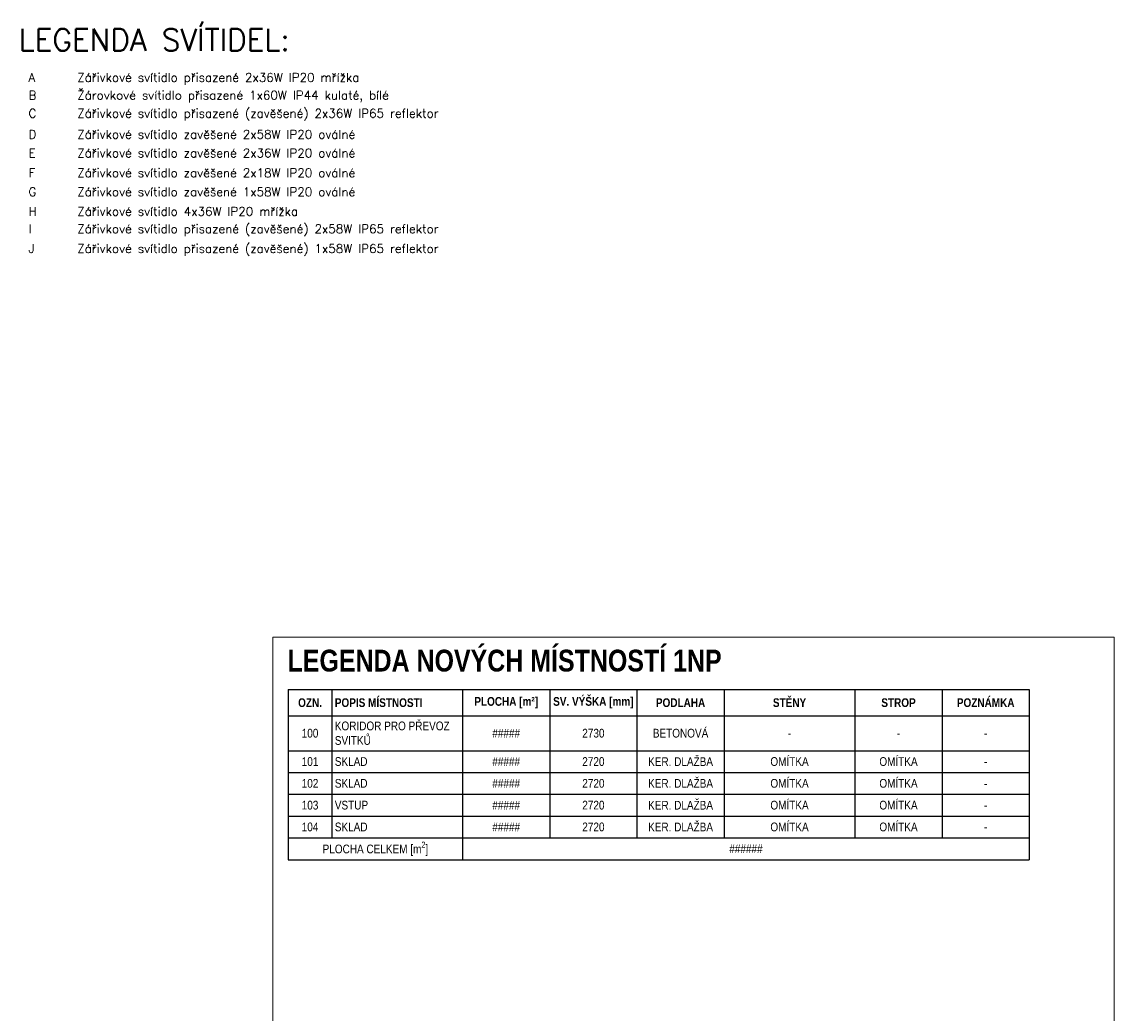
# Model space of a CAD drawing. Header units: millimetres. Extents: x 26913 to 168082, y -32666 to 39118.
# Tile 19 of 20: x 133883 to 146413, y 27752 to 39118. Entities that reach past the tile are written whole.
import ezdxf

# ---------------------------------------------------------------- set-up
doc = ezdxf.new("R2010")
doc.units = ezdxf.units.MM
doc.header["$LTSCALE"] = 400
doc.layers.get('0').update_dxf_attribs({"color": 250})
doc.layers.add('6-TEXT', color=3, linetype='Continuous')
doc.layers.add('N_legenda', color=7, linetype='Continuous', lineweight=13)
doc.layers.add('X_pomocná', color=40, linetype='Continuous', lineweight=70, plot=False)
doc.styles.add('Arial CE', font='ARIALN.TTF')
doc.styles.add('AT_Nadpis 1', font='ARIALN.TTF', dxfattribs={"height": 250})
doc.styles.add('ROMANS', font='romans.shx', dxfattribs={"width": 0.8})
doc.styles.get("Standard").update_dxf_attribs({"font": 'ARIALN.TTF'})

# ---------------------------------------------------------------- blocks, each defined once
blk = doc.blocks.new('*T55')
at = {"layer": 'N_legenda', "color": 0, "lineweight": -2, "transparency": 16777216}
for p, q in [((0, 0), (8500, 0)), ((0, 0), (0, -1950)), ((500, 0), (500, -1700)), ((2000, 0), (2000, -1950)), ((3000, 0), (3000, -1700)), ((4000, 0), (4000, -1700)), ((5000, 0), (5000, -1700)), ((6500, 0), (6500, -1700)), ((7500, 0), (7500, -1700)), ((8500, 0), (8500, -1950)), ((0, -300), (8500, -300)), ((0, -700), (8500, -700)), ((0, -950), (8500, -950)), ((0, -1200), (8500, -1200)), ((0, -1450), (8500, -1450)), ((0, -1700), (8500, -1700)), ((0, -1950), (8500, -1950))]:
    blk.add_line(p, q, dxfattribs=at)
at = {"layer": 'N_legenda', "transparency": 16777216, "char_height": 100}
for s, insert, width, attachment_point in [('\\A1;{\\fArial Narrow|b1|i0|c238|p34;SV. VÝŠKA [mm]}', (3500, -150), 995.5, 5), ('{\\fArial Narrow|b1|i0|c238|p34; POPIS MÍSTNOSTI}', (502.25, -150), 1495.5, 4), ('\\A1;{\\fArial Narrow|b1|i0|c238|p34;PLOCHA [m²]}', (2500, -150), 995.5, 5), ('{\\fArial Narrow|b1|i0|c238|p34;PODLAHA}', (4500, -150), 995.5, 5), ('{\\fArial Narrow|b1|i0|c238|p34;STĚNY}', (5750, -150), 1495.5, 5), ('{\\fArial Narrow|b1|i0|c238|p34;STROP}', (7000, -150), 995.5, 5), ('{\\fArial Narrow|b1|i0|c238|p34;POZNÁMKA}', (8000, -150), 995.5, 5), (' KORIDOR PRO PŘEVOZ\\P SVITKŮ', (502.25, -500), 1495.5, 4), ('100', (250, -500), 495.5, 5), ('#####', (2500, -500), 995.5, 5), ('2730', (3500, -500), 995.5, 5), ('BETONOVÁ', (4500, -500), 995.5, 5), ('-', (5750, -500), 1495.5, 5), ('-', (7000, -500), 995.5, 5), ('-', (8000, -500), 995.5, 5), ('KER. DLAŽBA', (4500, -825), 995.5, 5), ('OMÍTKA', (5750, -825), 1495.5, 5), ('OMÍTKA', (7000, -825), 995.5, 5), ('101', (250, -825), 495.5, 5), (' SKLAD', (502.25, -825), 1495.5, 4), ('#####', (2500, -825), 995.5, 5), ('2720', (3500, -825), 995.5, 5), ('-', (8000, -825), 995.5, 5), ('KER. DLAŽBA', (4500, -1075), 995.5, 5), ('OMÍTKA', (5750, -1075), 1495.5, 5), ('OMÍTKA', (7000, -1075), 995.5, 5), (' SKLAD', (502.25, -1075), 1495.5, 4), ('#####', (2500, -1075), 995.5, 5), ('2720', (3500, -1075), 995.5, 5), ('-', (8000, -1075), 995.5, 5), ('KER. DLAŽBA', (4500, -1325), 995.5, 5), ('OMÍTKA', (5750, -1325), 1495.5, 5), ('OMÍTKA', (7000, -1325), 995.5, 5), (' VSTUP', (502.25, -1325), 1495.5, 4), ('#####', (2500, -1325), 995.5, 5), ('2720', (3500, -1325), 995.5, 5), ('-', (8000, -1325), 995.5, 5), ('KER. DLAŽBA', (4500, -1575), 995.5, 5), ('OMÍTKA', (5750, -1575), 1495.5, 5), ('OMÍTKA', (7000, -1575), 995.5, 5), (' SKLAD', (502.25, -1575), 1495.5, 4), ('#####', (2500, -1575), 995.5, 5), ('2720', (3500, -1575), 995.5, 5), ('-', (8000, -1575), 995.5, 5), ('######', (5250, -1825), 6495.5, 5)]:
    blk.add_mtext(s, dxfattribs=dict(at, insert=insert, width=width, attachment_point=attachment_point))
at = {"layer": 'N_legenda', "transparency": 16777216, "char_height": 100, "attachment_point": 5, "style": 'Arial CE'}
for s, insert, width in [('{\\fArial Narrow|b1|i0|c238|p34;OZN.}', (250, -150), 495.5), ('102', (250, -1075), 495.5), ('103', (250, -1325), 495.5), ('104', (250, -1575), 495.5), ('\\A1;PLOCHA CELKEM [m{\\H0.7x;\\S2^ ;}]', (1000, -1825), 1995.5)]:
    blk.add_mtext(s, dxfattribs=dict(at, insert=insert, width=width))

msp = doc.modelspace()

# ---------------------------------------------------------------- linework, layer by layer
at = {"layer": 'X_pomocná', "lineweight": 18}
msp.add_lwpolyline([(136763, 17214), (146413, 17214), (146413, 32064), (136763, 32064)], close=True, dxfattribs=at)

# ---------------------------------------------------------------- block references
msp.add_blockref('*T55', (136939, 31461))

# ---------------------------------------------------------------- texts
at = {"layer": '6-TEXT', "color": 5, "ltscale": 25, "style": 'ROMANS'}
msp.add_text('LEGENDA SVÍTIDEL:', height=250, dxfattribs=at).set_placement((133849, 38787))
at = {"layer": '6-TEXT', "color": 2, "style": 'ROMANS'}
for s, p in [('A', (133960, 38431)), ('B', (133960, 38227)), ('C', (133960, 38019)), ('D', (133960, 37778)), ('E', (133960, 37564)), ('F', (133960, 37337)), ('G', (133960, 37119)), ('H', (133960, 36895)), ('I', (133960, 36695)), ('J', (133960, 36468))]:
    msp.add_text(s, height=100, dxfattribs=at).set_placement(p)
at = {"layer": '6-TEXT', "style": 'ROMANS'}
for s, p in [('Zářivkové svítidlo přisazené 2x36W IP20 mřížka', (134519, 38431)), ('Žárovkové svítidlo přisazené 1x60W IP44 kulaté, bílé', (134519, 38227)), ('Zářivkové svítidlo přisazené (zavěšené) 2x36W IP65 reflektor', (134519, 38019)), ('Zářivkové svítidlo zavěšené 2x58W IP20 oválné', (134519, 37778)), ('Zářivkové svítidlo zavěšené 2x36W IP20 oválné', (134519, 37564)), ('Zářivkové svítidlo zavěšené 2x18W IP20 oválné', (134519, 37337)), ('Zářivkové svítidlo zavěšené 1x58W IP20 oválné', (134519, 37119)), ('Zářivkové svítidlo 4x36W IP20 mřížka', (134519, 36895)), ('Zářivkové svítidlo přisazené (zavěšené) 2x58W IP65 reflektor', (134519, 36695)), ('Zářivkové svítidlo přisazené (zavěšené) 1x58W IP65 reflektor', (134519, 36468))]:
    msp.add_text(s, height=100, dxfattribs=at).set_placement(p)
at = {"layer": 'N_legenda', "insert": (136931, 31919), "char_height": 250, "attachment_point": 1, "style": 'AT_Nadpis 1'}
msp.add_mtext_dynamic_manual_height_columns('{\\fArial Narrow|b1|i0|c238|p34;LEGENDA NOVÝCH MÍSTNOSTÍ 1NP}', width=6033.62, gutter_width=12.5, heights=[0], dxfattribs=at)

doc.saveas('drawing.dxf')
